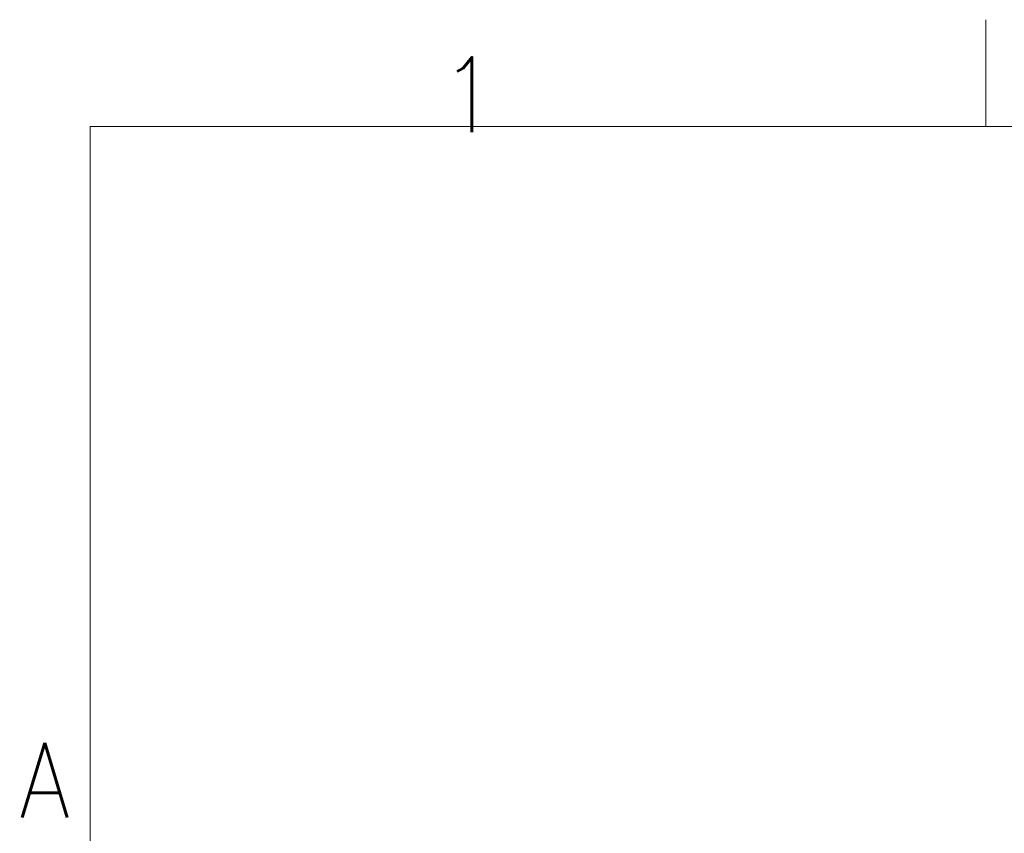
# Model space of a CAD drawing. Header units: inches. Extents: x 0 to 20790, y -12 to 14700.
# Tile 121 of 256: x 59 to 1675, y 13365 to 14700. Entities that reach past the tile are written whole.
import ezdxf

# ---------------------------------------------------------------- set-up
doc = ezdxf.new("R2010")
doc.units = ezdxf.units.IN
doc.layers.add('210', color=7, linetype='Continuous', true_color=0xffffff)
doc.styles.add('latin_extended', font='simplex.shx')

msp = doc.modelspace()

# ---------------------------------------------------------------- linework, layer by layer
at = {"layer": '210', "color": 7, "linetype": 'Continuous', "lineweight": 18}
for p, q in [((1645, 14525), (1645, 14700)), ((175, 175), (175, 14525)), ((175, 14525), (20615, 14525))]:
    msp.add_line(p, q, dxfattribs=at)

# ---------------------------------------------------------------- texts
at = {"layer": '210', "color": 211, "linetype": 'Continuous', "lineweight": 18, "char_height": 122.5, "attachment_point": 7, "line_spacing_factor": 0.963855, "style": 'latin_extended'}
for s, insert in [('\\W0.9188;1', (748.412, 14515.64)), ('\\W0.8818;A', (58.721, 13390.689))]:
    msp.add_mtext(s, dxfattribs=dict(at, insert=insert))

doc.saveas('drawing.dxf')
